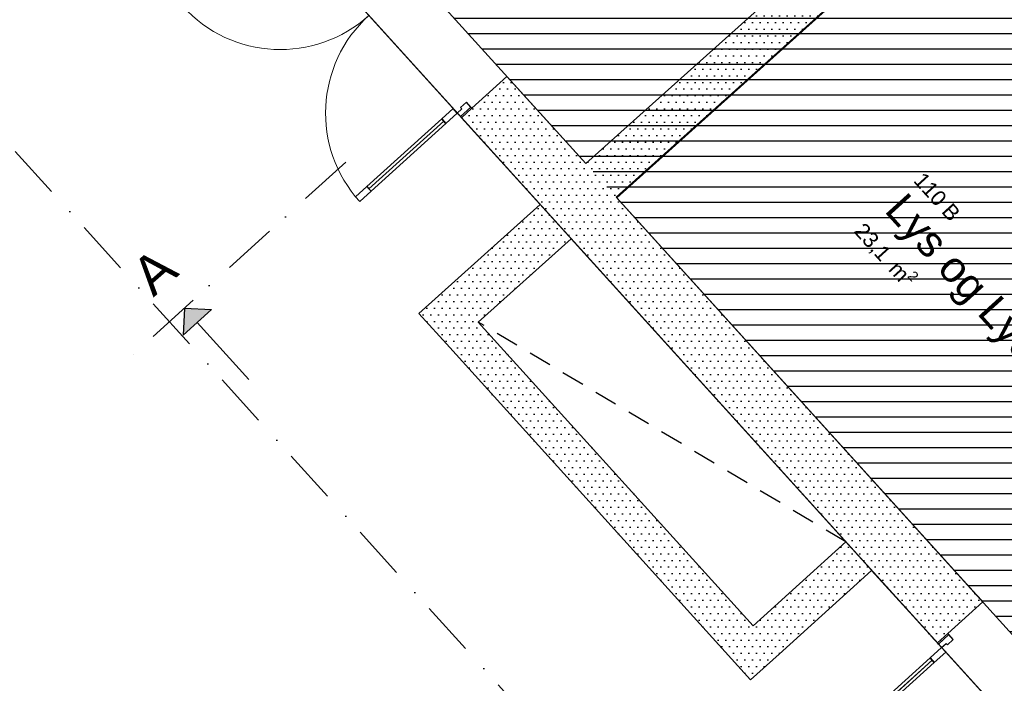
# Model space of a CAD drawing. Header units: millimetres. Extents: x 15275 to 121491, y 18097 to 137945.
# Tile 10 of 57: x 73495 to 79916, y 74196 to 78524. Entities that reach past the tile are written whole.
import ezdxf
from ezdxf.enums import TextEntityAlignment as Align

# ---------------------------------------------------------------- set-up
doc = ezdxf.new("R2010")
doc.units = ezdxf.units.MM
doc.header["$LTSCALE"] = 0.5
doc.header["$MEASUREMENT"] = 0
for name, pattern in [('DASHED 01', [500, 300, -200]), ('PLINE', [0]), ('Prikk & stiplet', [1340.555525, 705.555534, -352.777767, 0, -282.222223])]:
    doc.linetypes.add(name, pattern=pattern)
for name, color, linetype in [('000 2D grafikk', 7, 'Continuous'), ('20-- Bygning_ generelt', 7, 'Continuous'), ('23-- Yttervegger', 7, 'Continuous'), ('23-- Yttervegger (Skravur)', 7, 'Continuous'), ('231- Bærende yttervegger', 7, 'Continuous'), ('231- Bærende yttervegger (Skravur)', 7, 'Continuous'), ('241- Bærende innervegger', 7, 'Continuous'), ('241- Bærende innervegger (Skravur)', 7, 'Continuous'), ('244- Vinduer_ dører_ foldevegger', 7, 'Continuous'), ('25-- Dekker', 7, 'Continuous'), ('71-- Bearbeidet terreng', 7, 'Continuous'), ('838- Annen tekst', 7, 'Continuous'), ('862- M___Nettoareal', 7, 'Continuous'), ('862- M___Nettoareal(Polylinje)', 7, 'Continuous'), ('862- M___Nettoareal(Tekst)', 7, 'Continuous')]:
    doc.layers.add(name, color=color, linetype=linetype)
doc.layers.add('234- Vinduer_ dører_ porter', color=7, linetype='Continuous', lineweight=0)
doc.styles.add('GENERATED_STYLE_1', font='arial.ttf')
pattern_1 = [(0, (0, 0), (0, 86.60254), [0, -50]), (0, (25, 43.3), (0, 86.60254), [0, -50])]

# ---------------------------------------------------------------- blocks, each defined once
blk = doc.blocks.new('Kontor_110_21', base_point=(77164.3, 79762.9))
at = {"layer": '862- M___Nettoareal(Polylinje)', "linetype": 'PLINE', "flags": 128}
blk.add_lwpolyline([(77187, 77585.5), (78801.4, 79035.2, -0.013431), (76541.4, 81709.7), (74871.2, 80141.7)], format="xyb", close=True, dxfattribs=at)
at = {"layer": '862- M___Nettoareal(Tekst)', "insert": (76757.4, 79939.5), "char_height": 100, "attachment_point": 1, "rotation": 312.16193, "style": 'GENERATED_STYLE_1'}
blk.add_mtext('\\A1;{\\pql;\\pt0,12050;\\fArial|b0|i0|c0|p0;\\W1.000000;7,7\\fArial|b0|i0|c0|p0;\\W1.000000;\\A1{\\H.66x;\\S^  ;}\\fArial|b0|i0|c0|p0;\\W1.000000; m\\fArial|b0|i0|c0|p0;\\W1.000000;\\A1{\\H.66x;\\S2^  ;}}', dxfattribs=at)
at = {"layer": '862- M___Nettoareal(Tekst)', "style": 'GENERATED_STYLE_1'}
for tag, height, p in [('ROOM_NUMBER', 100, (77126.1, 80250.5)), ('ROOM_NAME', 200, (77009.6, 80122.1)), ('DUMMY_861', 100, (77272.8, 80111.3)), ('DUMMY_863', 100, (76776.6, 79956.9)), ('DUMMY_862', 200, (77552, 79568.8))]:
    blk.add_attdef(tag, text='', height=height, rotation=312.16193, dxfattribs=at).set_placement(p, align=Align.TOP_LEFT)
blk = doc.blocks.new('Lys og Lyd_110 B_22', base_point=(79598.2, 76866))
at = {"layer": '862- M___Nettoareal(Polylinje)', "linetype": 'PLINE', "flags": 128}
blk.add_lwpolyline([(82365.6, 71866.7), (84471.9, 73777.9), (84884.8, 74324.9, -0.029335), (79510.9, 79275.3), (77385.3, 77366.6)], format="xyb", close=True, dxfattribs=at)
at = {"layer": '862- M___Nettoareal(Tekst)', "insert": (79025.4, 77228.3), "char_height": 100, "attachment_point": 1, "rotation": 312.16193, "style": 'GENERATED_STYLE_1'}
blk.add_mtext('\\A1;{\\pql;\\pt0,12050;\\fArial|b0|i0|c0|p0;\\W1.000000;23,1\\fArial|b0|i0|c0|p0;\\W1.000000;\\A1{\\H.66x;\\S^  ;}\\fArial|b0|i0|c0|p0;\\W1.000000; m\\fArial|b0|i0|c0|p0;\\W1.000000;\\A1{\\H.66x;\\S2^  ;}}', dxfattribs=at)
at = {"layer": '862- M___Nettoareal(Tekst)', "style": 'GENERATED_STYLE_1'}
for tag, height, p in [('ROOM_NUMBER', 100, (79392.8, 77538.2)), ('ROOM_NAME', 200, (79276.3, 77409.9)), ('DUMMY_861', 100, (79626.5, 77302.9)), ('DUMMY_863', 100, (79043.4, 77244.6)), ('DUMMY_862', 200, (80153.1, 76487.3))]:
    blk.add_attdef(tag, text='', height=height, rotation=312.16193, dxfattribs=at).set_placement(p, align=Align.TOP_LEFT)
blk = doc.blocks.new('Dør tofløyet[21]')
at = {"layer": '234- Vinduer_ dører_ porter', "linetype": 'PLINE'}
for centre, start, end in [((75195.1, 79188.3), 222.17509, 312.17509), ((76348.6, 77915.1), 132.17509, 222.17509)]:
    blk.add_arc(centre, 859, start, end, dxfattribs=at)
at = {"layer": '244- Vinduer_ dører_ foldevegger', "linetype": 'PLINE'}
for p, q in [((75464, 79487.3), (75435.2, 79519.1)), ((75464, 79487.3), (75435.2, 79519.1)), ((75235.8, 79280.5), (75464, 79487.3)), ((75235.8, 79280.5), (75464, 79487.3)), ((75167.6, 79218.7), (75138.7, 79250.6)), ((75167.6, 79218.7), (75138.7, 79250.6)), ((75167.6, 79218.7), (75235.8, 79280.5)), ((75167.6, 79218.7), (75235.8, 79280.5)), ((75167.6, 79218.7), (75235.8, 79280.5)), ((75242.5, 79273.1), (75174.3, 79211.3)), ((75242.5, 79273.1), (75235.8, 79280.5)), ((75271.4, 79241.2), (75242.5, 79273.1)), ((75121, 79121.2), (75195.1, 79188.3)), ((75174.3, 79211.3), (75167.6, 79218.7)), ((75174.3, 79211.3), (75195.1, 79188.3)), ((75195.1, 79188.3), (75224.8, 79215.2)), ((75195.1, 79188.3), (75222, 79158.7)), ((75224.8, 79215.2), (75232.8, 79206.3)), ((75232.8, 79206.3), (75271.4, 79241.2)), ((75147.9, 79091.5), (75121, 79121.2)), ((75222, 79158.7), (75147.9, 79091.5)), ((74646.1, 78663.9), (75134.4, 79106.4)), ((74558.5, 78611.6), (74632.6, 78678.7)), ((74632.6, 78678.7), (74659.5, 78649.1)), ((74585.4, 78582), (74558.5, 78611.6)), ((74659.5, 78649.1), (74585.4, 78582)), ((76444.3, 77946.5), (76672.5, 78153.3)), ((76444.3, 77946.5), (76672.5, 78153.3)), ((76672.5, 78153.3), (76701.4, 78121.4)), ((76672.5, 78153.3), (76701.4, 78121.4)), ((76408.7, 77985.8), (76370.2, 77950.9)), ((76437.6, 77953.9), (76408.7, 77985.8)), ((76321.7, 77944.8), (76247.6, 77877.6)), ((76274.5, 77848), (76348.6, 77915.1)), ((76348.6, 77915.1), (76321.7, 77944.8)), ((76378.2, 77942), (76348.6, 77915.1)), ((76348.6, 77915.1), (76369.4, 77892.2)), ((76369.4, 77892.2), (76437.6, 77953.9)), ((76370.2, 77950.9), (76378.2, 77942)), ((76376.1, 77884.7), (76444.3, 77946.5)), ((76376.1, 77884.7), (76444.3, 77946.5)), ((76376.1, 77884.7), (76444.3, 77946.5)), ((76437.6, 77953.9), (76444.3, 77946.5)), ((75772.7, 77420.4), (76261, 77862.8)), ((76247.6, 77877.6), (76274.5, 77848)), ((76369.4, 77892.2), (76376.1, 77884.7)), ((76376.1, 77884.7), (76405, 77852.9)), ((76376.1, 77884.7), (76405, 77852.9)), ((75759.2, 77435.2), (75685.1, 77368)), ((75712, 77338.4), (75786.1, 77405.5)), ((75786.1, 77405.5), (75759.2, 77435.2)), ((75685.1, 77368), (75712, 77338.4))]:
    blk.add_line(p, q, dxfattribs=at)
at = {"layer": '244- Vinduer_ dører_ foldevegger', "linetype": 'PLINE', "flags": 128}
for points in [[(74632.6, 78678.7), (75121, 79121.2), (75134.4, 79106.4), (74646.1, 78663.9)], [(74646.1, 78663.9), (75134.4, 79106.4), (75147.9, 79091.5), (74659.5, 78649.1)], [(75772.7, 77420.4), (76261, 77862.8), (76247.6, 77877.6), (75759.2, 77435.2)], [(75786.1, 77405.5), (76274.5, 77848), (76261, 77862.8), (75772.7, 77420.4)]]:
    blk.add_lwpolyline(points, close=True, dxfattribs=at)
blk = doc.blocks.new('Dør tofløyet[22]')
at = {"layer": '234- Vinduer_ dører_ porter', "linetype": 'PLINE'}
for centre, start, end in [((79507.1, 74428.7), 222.17509, 312.17509), ((80660.6, 73155.5), 132.17509, 222.17509)]:
    blk.add_arc(centre, 859, start, end, dxfattribs=at)
at = {"layer": '244- Vinduer_ dører_ foldevegger', "linetype": 'PLINE'}
for p, q in [((79776, 74727.6), (79747.2, 74759.5)), ((79776, 74727.6), (79747.2, 74759.5)), ((79547.8, 74520.8), (79776, 74727.6)), ((79547.8, 74520.8), (79776, 74727.6)), ((79479.6, 74459.1), (79547.8, 74520.8)), ((79479.6, 74459.1), (79547.8, 74520.8)), ((79479.6, 74459.1), (79547.8, 74520.8)), ((79554.5, 74513.4), (79486.3, 74451.7)), ((79554.5, 74513.4), (79547.8, 74520.8)), ((79583.4, 74481.6), (79554.5, 74513.4)), ((79433, 74361.6), (79507.1, 74428.7)), ((79479.6, 74459.1), (79450.7, 74490.9)), ((79479.6, 74459.1), (79450.7, 74490.9)), ((79486.3, 74451.7), (79479.6, 74459.1)), ((79486.3, 74451.7), (79507.1, 74428.7)), ((79507.1, 74428.7), (79536.8, 74455.5)), ((79507.1, 74428.7), (79534, 74399)), ((79536.8, 74455.5), (79544.8, 74446.7)), ((79544.8, 74446.7), (79583.4, 74481.6)), ((79534, 74399), (79459.9, 74331.9)), ((78958.1, 73904.3), (79446.4, 74346.7)), ((79459.9, 74331.9), (79433, 74361.6)), ((78870.5, 73852), (78944.6, 73919.1)), ((78944.6, 73919.1), (78971.5, 73889.5)), ((78897.4, 73822.3), (78870.5, 73852)), ((78971.5, 73889.5), (78897.4, 73822.3)), ((80756.3, 73186.9), (80984.6, 73393.7)), ((80756.3, 73186.9), (80984.6, 73393.7)), ((80984.6, 73393.7), (81013.4, 73361.8)), ((80984.6, 73393.7), (81013.4, 73361.8)), ((80720.7, 73226.2), (80682.2, 73191.2)), ((80749.6, 73194.3), (80720.7, 73226.2)), ((80633.7, 73185.1), (80559.6, 73118)), ((80586.5, 73088.3), (80660.6, 73155.5)), ((80660.6, 73155.5), (80633.7, 73185.1)), ((80690.2, 73182.3), (80660.6, 73155.5)), ((80660.6, 73155.5), (80681.4, 73132.5)), ((80681.4, 73132.5), (80749.6, 73194.3)), ((80682.2, 73191.2), (80690.2, 73182.3)), ((80688.1, 73125.1), (80756.3, 73186.9)), ((80688.1, 73125.1), (80756.3, 73186.9)), ((80688.1, 73125.1), (80756.3, 73186.9)), ((80749.6, 73194.3), (80756.3, 73186.9)), ((80084.7, 72660.7), (80573, 73103.2)), ((80559.6, 73118), (80586.5, 73088.3)), ((80681.4, 73132.5), (80688.1, 73125.1)), ((80688.1, 73125.1), (80717, 73093.2)), ((80688.1, 73125.1), (80717, 73093.2)), ((80071.2, 72675.5), (79997.1, 72608.4)), ((80024, 72578.8), (80098.1, 72645.9)), ((80098.1, 72645.9), (80071.2, 72675.5)), ((79997.1, 72608.4), (80024, 72578.8))]:
    blk.add_line(p, q, dxfattribs=at)
at = {"layer": '244- Vinduer_ dører_ foldevegger', "linetype": 'PLINE', "flags": 128}
for points in [[(78944.6, 73919.1), (79433, 74361.6), (79446.4, 74346.7), (78958.1, 73904.3)], [(78958.1, 73904.3), (79446.4, 74346.7), (79459.9, 74331.9), (78971.5, 73889.5)], [(80084.7, 72660.7), (80573, 73103.2), (80559.6, 73118), (80071.2, 72675.5)], [(80098.1, 72645.9), (80586.5, 73088.3), (80573, 73103.2), (80084.7, 72660.7)]]:
    blk.add_lwpolyline(points, close=True, dxfattribs=at)

msp = doc.modelspace()

# ---------------------------------------------------------------- hatches: boundary and pattern name
at = {"linetype": 'Continuous'}
h = msp.add_hatch(dxfattribs=at)
h.set_pattern_fill('Linjer_100_mm', color=256, style=0, pattern_type=2)
h.set_pattern_definition([(0, (81437.59, 74033.64), (0, 100), [])])
h.paths.add_polyline_path([(74871.2, 80141.7), (76556.6, 81723.5, 0.020171), (78801.4, 79035.2), (79001.8, 78812), (79514, 79271.9, 0.029335), (84887.9, 74321.5), (84475, 73774.5), (88004, 71255.6), (85530.3, 68010.4), (82355.4, 71514.2), (82537.7, 71679.3)])
at = {"layer": '23-- Yttervegger (Skravur)', "linetype": 'Continuous'}
h = msp.add_hatch(dxfattribs=at)
h.set_pattern_fill('Eksisterende_konstruksjon', color=256, style=0, pattern_type=2)
h.set_pattern_definition(pattern_1)
h.paths.add_polyline_path([(76485.1, 76552.1), (77388.4, 77363.2), (77187.9, 77586.4), (76283.7, 76774.5)])
h = msp.add_hatch(dxfattribs=at)
h.set_pattern_fill('Eksisterende_konstruksjon', color=256, style=0, pattern_type=2)
h.set_pattern_definition(pattern_1)
h.paths.add_polyline_path([(76097.7, 76607.4), (76485.1, 76552.1), (76283.7, 76774.5)])
h = msp.add_hatch(dxfattribs=at)
h.set_pattern_fill('Eksisterende_konstruksjon', color=256, style=0, pattern_type=2)
h.set_pattern_definition(pattern_1)
h.paths.add_polyline_path([(76485.1, 76552.1), (76097.7, 76607.4), (76299.1, 76385.1)])
h = msp.add_hatch(dxfattribs=at)
h.set_pattern_fill('Eksisterende_konstruksjon', color=256, style=0, pattern_type=2)
h.set_pattern_definition(pattern_1)
h.paths.add_polyline_path([(76299.1, 76385.1), (78093.7, 74403.3), (78279.1, 74571.1), (76485.1, 76552.1)])
h = msp.add_hatch(dxfattribs=at)
h.set_pattern_fill('Eksisterende_konstruksjon', color=256, style=0, pattern_type=2)
h.set_pattern_definition(pattern_1)
h.paths.add_polyline_path([(78446.9, 74385.8), (79050.7, 74932.5), (78882.8, 75117.8), (78279.1, 74571.1)])
h = msp.add_hatch(dxfattribs=at)
h.set_pattern_fill('Eksisterende_konstruksjon', color=256, style=0, pattern_type=2)
h.set_pattern_definition(pattern_1)
h.paths.add_polyline_path([(78279.1, 74571.1), (78093.7, 74403.3), (78261.6, 74218)])
h = msp.add_hatch(dxfattribs=at)
h.set_pattern_fill('Eksisterende_konstruksjon', color=256, style=0, pattern_type=2)
h.set_pattern_definition(pattern_1)
h.paths.add_polyline_path([(78279.1, 74571.1), (78261.6, 74218), (78446.9, 74385.8)])
at = {"layer": '231- Bærende yttervegger (Skravur)', "linetype": 'Continuous'}
h = msp.add_hatch(dxfattribs=at)
h.set_pattern_fill('Eksisterende_konstruksjon', color=256, style=0, pattern_type=2)
h.set_pattern_definition(pattern_1)
h.paths.add_polyline_path([(76376.1, 77884.7), (76889.3, 77318.2), (77187, 77585.5), (76672.5, 78153.3)])
h = msp.add_hatch(dxfattribs=at)
h.set_pattern_fill('Eksisterende_konstruksjon', color=256, style=0, pattern_type=2)
h.set_pattern_definition(pattern_1)
h.paths.add_polyline_path([(77090.7, 77095.9), (79479.6, 74459.1), (79776, 74727.6), (77388.4, 77363.2)])
at = {"layer": '241- Bærende innervegger (Skravur)', "linetype": 'Continuous'}
h = msp.add_hatch(dxfattribs=at)
h.set_pattern_fill('Eksisterende_konstruksjon', color=256, style=0, pattern_type=2)
h.set_pattern_definition(pattern_1)
h.paths.add_polyline_path([(85135.2, 74648.9, -0.02921), (79819.3, 79546), (79514, 79271.9, 0.029335), (84887.9, 74321.5)])
h = msp.add_hatch(dxfattribs=at)
h.set_pattern_fill('Eksisterende_konstruksjon', color=256, style=0, pattern_type=2)
h.set_pattern_definition(pattern_1)
h.paths.add_polyline_path([(79306.1, 79488.3), (77187, 77585.5), (77388.4, 77363.2), (79514, 79271.9, -0.001204)])
at = {"layer": '838- Annen tekst', "linetype": 'Continuous'}
msp.add_hatch(color=256, dxfattribs=at).paths.add_polyline_path([(74568.9, 76642.3), (74560.1, 76465.7), (74745.4, 76633.5)])

# ---------------------------------------------------------------- linework, layer by layer
at = {"layer": '000 2D grafikk', "linetype": 'Prikk & stiplet', "flags": 128}
msp.add_lwpolyline([(72669, 81976.6), (70962.2, 80430.1), (80363.8, 70047.8)], dxfattribs=at)
at = {"layer": '20-- Bygning_ generelt', "linetype": 'DASHED 01', "flags": 128}
msp.add_lwpolyline([(78882.8, 75117.8), (76485.1, 76552.1)], dxfattribs=at)
at = {"layer": '23-- Yttervegger', "linetype": 'PLINE', "flags": 128}
for points in [[(77187.9, 77586.4), (77187, 77585.5)], [(76889.3, 77318.2), (76097.7, 76607.4)], [(76485.1, 76552.1), (77090.7, 77095.9)], [(76097.7, 76607.4), (76299.1, 76385.1)], [(78279.1, 74571.1), (76485.1, 76552.1)], [(76299.1, 76385.1), (78261.6, 74218)], [(78882.8, 75117.8), (78279.1, 74571.1)], [(78446.9, 74385.8), (79050.7, 74932.5)], [(78261.6, 74218), (78446.9, 74385.8)]]:
    msp.add_lwpolyline(points, dxfattribs=at)
at = {"layer": '231- Bærende yttervegger', "linetype": 'PLINE'}
for p, q in [((76444.3, 77946.5), (76672.5, 78153.3)), ((76672.5, 78153.3), (76701.4, 78121.4)), ((76376.1, 77884.7), (76444.3, 77946.5)), ((76376.1, 77884.7), (76405, 77852.9)), ((79776, 74727.6), (79747.2, 74759.5)), ((79547.8, 74520.8), (79776, 74727.6)), ((79479.6, 74459.1), (79547.8, 74520.8)), ((79479.6, 74459.1), (79450.7, 74490.9))]:
    msp.add_line(p, q, dxfattribs=at)
at = {"layer": '231- Bærende yttervegger', "linetype": 'PLINE', "flags": 128}
for points in [[(77187, 77585.5), (76672.5, 78153.3)], [(76376.1, 77884.7), (76889.3, 77318.2)], [(79776, 74727.6), (77388.4, 77363.2)], [(77090.7, 77095.9), (78882.8, 75117.8)], [(79050.7, 74932.5), (79479.6, 74459.1)]]:
    msp.add_lwpolyline(points, dxfattribs=at)
at = {"layer": '241- Bærende innervegger', "linetype": 'PLINE', "flags": 128}
for points in [[(77388.4, 77363.2), (79514, 79271.9)], [(78801.4, 79035.2), (77187, 77585.5)]]:
    msp.add_lwpolyline(points, dxfattribs=at)
at = {"layer": '241- Bærende innervegger', "linetype": 'PLINE'}
for radius, start, end in [(61911.9, 223.724295, 231.065091), (62321.9, 223.988394, 230.709513)]:
    msp.add_arc((124353.4, 122555.2), radius, start, end, dxfattribs=at)
at = {"layer": '25-- Dekker', "linetype": 'PLINE', "flags": 128}
msp.add_lwpolyline([(76568.4, 82077.5, 0.014469), (78987.4, 79202.2), (79611.3, 79762.4, 0.032041), (85445.7, 74396.4), (84678.5, 73617.7), (82241.3, 71410.7), (74407.6, 80057.6)], format="xyb", close=True, dxfattribs=at)
at = {"layer": '71-- Bearbeidet terreng', "linetype": 'PLINE', "flags": 128}
msp.add_lwpolyline([(83494.3, 58507.4), (87517.5, 62153), (80335.7, 70078.7), (82045.8, 71628.3), (63225.3, 92398.5), (57492, 87203.4)], close=True, dxfattribs=at)
at = {"layer": '838- Annen tekst', "linetype": 'Prikk & stiplet'}
msp.add_line((75620.6, 77594.6), (74194.2, 76303), dxfattribs=at)
at = {"layer": '838- Annen tekst', "linetype": 'PLINE'}
for p, q in [((74568.9, 76642.3), (74560.1, 76465.7)), ((74745.4, 76633.5), (74560.1, 76465.7)), ((74568.9, 76642.3), (74745.4, 76633.5)), ((74989.6, 76177.6), (74652.8, 76549.6))]:
    msp.add_line(p, q, dxfattribs=at)

# ---------------------------------------------------------------- block references
at = {"layer": '244- Vinduer_ dører_ foldevegger', "linetype": 'PLINE'}
for name in ['Dør tofløyet[21]', 'Dør tofløyet[22]']:
    msp.add_blockref(name, (0, 0), dxfattribs=at)
at = {"layer": '862- M___Nettoareal', "linetype": 'Continuous'}
ref = msp.add_blockref('Kontor_110_21', (77164.3, 79762.9), dxfattribs=at)
ref.add_attrib('ROOM_NAME', 'Kontor', dxfattribs={"layer": '862- M___Nettoareal(Tekst)', "color": 7, "height": 200, "rotation": 312.16193, "style": 'GENERATED_STYLE_1'}).set_placement((77009.6, 80122.1), align=Align.TOP_LEFT)
ref.add_attrib('ROOM_NUMBER', '110', dxfattribs={"layer": '862- M___Nettoareal(Tekst)', "color": 7, "height": 100, "rotation": 312.16193, "style": 'GENERATED_STYLE_1'}).set_placement((77126.1, 80250.5), align=Align.TOP_LEFT)
ref = msp.add_blockref('Lys og Lyd_110 B_22', (79598.2, 76866), dxfattribs=at)
ref.add_attrib('ROOM_NAME', 'Lys og Lyd', dxfattribs={"layer": '862- M___Nettoareal(Tekst)', "color": 7, "height": 200, "rotation": 312.16193, "style": 'GENERATED_STYLE_1'}).set_placement((79276.3, 77409.9), align=Align.TOP_LEFT)
ref.add_attrib('ROOM_NUMBER', '110 B', dxfattribs={"layer": '862- M___Nettoareal(Tekst)', "color": 7, "height": 100, "rotation": 312.16193, "style": 'GENERATED_STYLE_1'}).set_placement((79392.8, 77538.2), align=Align.TOP_LEFT)

# ---------------------------------------------------------------- texts
at = {"layer": '838- Annen tekst', "linetype": 'Continuous', "insert": (74202.1, 76899.5), "char_height": 250, "attachment_point": 1, "rotation": 41.16193, "style": 'GENERATED_STYLE_1'}
msp.add_mtext('\\A1;{\\pql;\\fArial|b0|i0|c0|p0;\\W1.000000;A}', dxfattribs=at)

doc.saveas('drawing.dxf')
